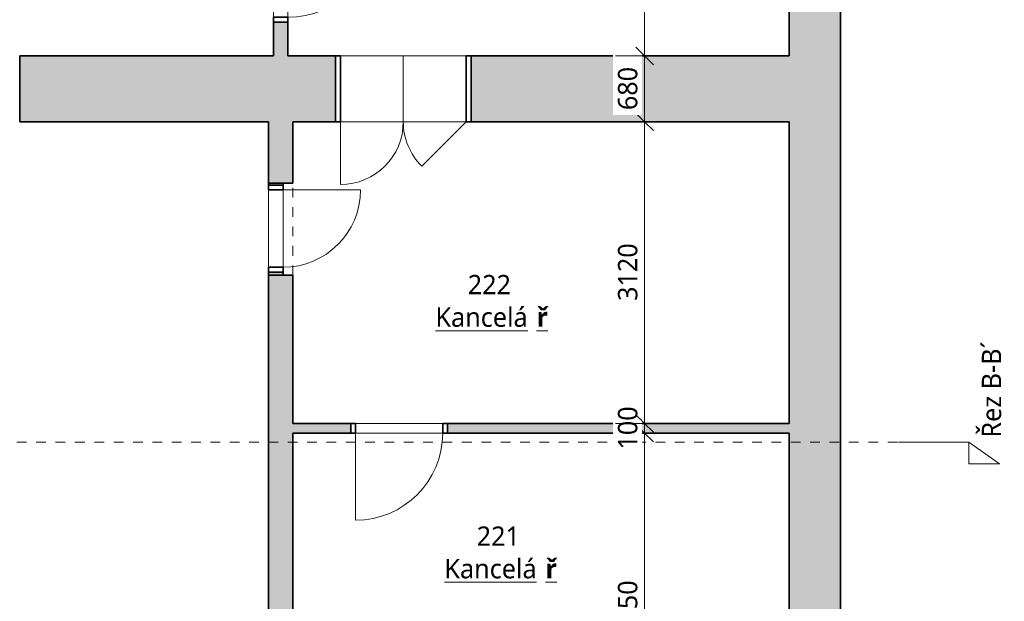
# Model space of a CAD drawing. Header units: metres. Extents: x -2.8 to 41.5, y -4.4 to 31.
# Tile 19 of 22: x 31.3 to 41.5, y 2.7 to 8.8. Entities that reach past the tile are written whole.
import ezdxf

# ---------------------------------------------------------------- set-up
doc = ezdxf.new("R2010")
doc.units = ezdxf.units.M
doc.linetypes.add('AV - Cerch_ 1 tecka 10mm', pattern=[0.018, 0.01, -0.004, 0, -0.004])
doc.linetypes.add('AV - Cerch_ 1 tecka 2mm', pattern=[0.004, 0.002, -0.001, 0, -0.001])
doc.layers.add('AV-KOTY', color=5, linetype='Continuous', lineweight=13, true_color=0x0000ff)
doc.layers.add('AV-MISTNOSTI', color=5, linetype='Continuous', lineweight=5, true_color=0x0000ff)
for name, color, linetype, lineweight in [('AV-KOTY-100', 7, 'Continuous', 5), ('AV-SRAFY', 7, 'Continuous', 35), ('AV-STAVBA', 7, 'Continuous', 18)]:
    doc.layers.add(name, color=color, linetype=linetype, lineweight=lineweight)
doc.styles.add('Trebuchet MS', font='trebuc.ttf', dxfattribs={"height": 0.2})
doc.styles.add('Trebuchet MS_B', font='trebuc.ttf', dxfattribs={"height": 0.2})
doc.dimstyles.new('2_mm_-_O_-_Blue_-_mm_-_zaokrouhlena', dxfattribs={"dimscale": 0.3048, "dimtxt": 0.20619, "dimasz": 0.590551, "dimexe": 0.393701, "dimexo": 0.0625, "dimgap": 0.065617, "dimtad": 1, "dimdec": 0, "dimlfac": 1000, "dimrnd": 10, "dimzin": 0, "dimdsep": 46, "dimtxsty": 'Trebuchet MS', "dimblk1": 'OBLIQUE', "dimblk2": 'OBLIQUE', "dimsah": 1, "dimcen": 0.09, "dimazin": 0, "dimtfac": 1, "dimtdec": 4, "dimtix": 1, "dimtmove": 0, "dimatfit": 3, "dimfxl": 0.984252, "dimfxlon": 1, "dimtvp": 1, "dimtfill": 1, "dimtolj": 1, "dimtzin": 0, "dimarcsym": 2})

# ---------------------------------------------------------------- blocks, each defined once
blk = doc.blocks.new('DO_2-L_Obl__členěné_222 - 1300x2700_zdobné-986832-2NP')
at = {"layer": 'AV-STAVBA'}
for p, q in [((0.65, 0.86), (0.65, 0.21)), ((-0.65, 0.21), (-0.19, 0.67)), ((-0.65, 0.21), (0.65, 0.21)), ((-0.65, -0.47), (-0.65, 0.21)), ((0, 0.21), (0, -0.47)), ((0.65, -0.47), (0.65, 0.21)), ((-0.7, -0.47), (-0.65, -0.47)), ((-0.65, -0.47), (0.65, -0.47)), ((0.65, -0.47), (0.7, -0.47))]:
    blk.add_line(p, q, dxfattribs=at)
at = {"layer": 'AV-STAVBA', "lineweight": 35}
for p, q in [((-0.65, 0.21), (-0.7, 0.21)), ((-0.7, 0.21), (-0.7, -0.47)), ((-0.65, -0.47), (-0.65, 0.21)), ((0.7, 0.21), (0.65, 0.21)), ((0.65, 0.21), (0.65, -0.47)), ((0.7, -0.47), (0.7, 0.21)), ((-0.7, -0.47), (-0.65, -0.47)), ((0.65, -0.47), (0.7, -0.47))]:
    blk.add_line(p, q, dxfattribs=at)
at = {"layer": 'AV-STAVBA', "linetype": 'AV - Cerch_ 1 tecka 2mm'}
for p, q in [((-0.65, 0.21), (0.65, 0.21)), ((-0.7, -0.47), (0.7, -0.47)), ((-0.65, -0.47), (0.65, -0.47))]:
    blk.add_line(p, q, dxfattribs=at)
at = {"layer": 'AV-STAVBA'}
for centre, start, end in [((0.65, 0.21), 90, 180), ((-0.65, 0.21), 360, 45)]:
    blk.add_arc(centre, 0.65, start, end, dxfattribs=at)
blk = doc.blocks.new('DO_1-P_Ocel_ - 900x1970_150-987210-2NP')
at = {"layer": 'AV-STAVBA'}
for p, q in [((-0.45, 0.975), (-0.45, 0.075)), ((-0.45, 0.075), (0.45, 0.075)), ((-0.45, -0.075), (0.45, -0.075))]:
    blk.add_line(p, q, dxfattribs=at)
at = {"layer": 'AV-STAVBA', "linetype": 'AV - Cerch_ 1 tecka 2mm'}
for p, q in [((-0.5, 0.075), (0.5, 0.075)), ((-0.45, 0.075), (0.45, 0.075)), ((-0.5, -0.075), (0.5, -0.075)), ((-0.45, -0.075), (0.45, -0.075))]:
    blk.add_line(p, q, dxfattribs=at)
at = {"layer": 'AV-STAVBA', "lineweight": 35}
for p, q in [((-0.45, 0.075), (-0.5, 0.075)), ((-0.5, 0.075), (-0.5, -0.075)), ((-0.45, -0.075), (-0.45, 0.075)), ((0.5, 0.075), (0.45, 0.075)), ((0.45, 0.075), (0.45, -0.075)), ((0.5, -0.075), (0.5, 0.075)), ((-0.5, -0.075), (-0.45, -0.075)), ((0.45, -0.075), (0.5, -0.075))]:
    blk.add_line(p, q, dxfattribs=at)
at = {"layer": 'AV-STAVBA'}
blk.add_arc((-0.45, 0.075), 0.9, 0, 90, dxfattribs=at)
blk = doc.blocks.new('DO_1-L_Ocel_ - 900x1970_100-993231-2NP')
at = {"layer": 'AV-STAVBA'}
for p, q in [((0.45, 0.95), (0.45, 0.05)), ((-0.45, 0.05), (0.45, 0.05)), ((-0.45, -0.05), (0.45, -0.05))]:
    blk.add_line(p, q, dxfattribs=at)
at = {"layer": 'AV-STAVBA', "linetype": 'AV - Cerch_ 1 tecka 2mm'}
for p, q in [((-0.5, 0.05), (0.5, 0.05)), ((-0.45, 0.05), (0.45, 0.05)), ((-0.5, -0.05), (0.5, -0.05)), ((-0.45, -0.05), (0.45, -0.05))]:
    blk.add_line(p, q, dxfattribs=at)
at = {"layer": 'AV-STAVBA', "lineweight": 35}
for p, q in [((-0.45, 0.05), (-0.5, 0.05)), ((-0.5, 0.05), (-0.5, -0.05)), ((-0.45, -0.05), (-0.45, 0.05)), ((0.5, 0.05), (0.45, 0.05)), ((0.45, 0.05), (0.45, -0.05)), ((0.5, -0.05), (0.5, 0.05)), ((-0.5, -0.05), (-0.45, -0.05)), ((0.45, -0.05), (0.5, -0.05))]:
    blk.add_line(p, q, dxfattribs=at)
at = {"layer": 'AV-STAVBA'}
blk.add_arc((0.45, 0.05), 0.9, 90, 180, dxfattribs=at)
blk = doc.blocks.new('GM_Otvor_obdélníkový - 950x2190-994455-2NP')
at = {"layer": 'AV-STAVBA', "linetype": 'AV - Cerch_ 1 tecka 2mm', "lineweight": 13}
for p, q in [((-0.475, 0.125), (0.475, 0.125)), ((-0.475, -0.125), (0.475, -0.125)), ((-0.475, -0.125), (0.475, -0.125))]:
    blk.add_line(p, q, dxfattribs=at)
blk = doc.blocks.new('DO_1-P_Ocel_ - 800x1970_150-917843-2NP')
at = {"layer": 'AV-STAVBA'}
for p, q in [((-0.4, 0.875), (-0.4, 0.075)), ((-0.4, 0.075), (0.4, 0.075)), ((-0.4, -0.075), (0.4, -0.075))]:
    blk.add_line(p, q, dxfattribs=at)
at = {"layer": 'AV-STAVBA', "linetype": 'AV - Cerch_ 1 tecka 2mm'}
for p, q in [((-0.45, 0.075), (0.45, 0.075)), ((-0.4, 0.075), (0.4, 0.075)), ((-0.45, -0.075), (0.45, -0.075)), ((-0.4, -0.075), (0.4, -0.075))]:
    blk.add_line(p, q, dxfattribs=at)
at = {"layer": 'AV-STAVBA', "lineweight": 35}
for p, q in [((-0.4, 0.075), (-0.45, 0.075)), ((-0.45, 0.075), (-0.45, -0.075)), ((-0.4, -0.075), (-0.4, 0.075)), ((0.45, 0.075), (0.4, 0.075)), ((0.4, 0.075), (0.4, -0.075)), ((0.45, -0.075), (0.45, 0.075)), ((-0.45, -0.075), (-0.4, -0.075)), ((0.4, -0.075), (0.45, -0.075))]:
    blk.add_line(p, q, dxfattribs=at)
at = {"layer": 'AV-STAVBA'}
blk.add_arc((-0.4, 0.075), 0.8, 0, 90, dxfattribs=at)
blk = doc.blocks.new('Section - Vertikální L-45990-2NP')
at = {"layer": 'AV-KOTY', "lineweight": 5}
for p, q in [((-0.00728, 0), (-0.01046, -0.00223)), ((-0.00728, 0), (-0.00728, -0.00223)), ((0, 0), (-0.00728, 0)), ((-0.01046, -0.00223), (-0.00728, -0.00223))]:
    blk.add_line(p, q, dxfattribs=at)
blk = doc.blocks.new('DIMBLOCK117-2NP')
at = {"layer": 'AV-KOTY-100', "color": 5, "true_color": 0x0000ff}
for p, q in [((37.742, 4.478), (37.442, 4.478)), ((37.742, 4.478), (37.652, 4.568)), ((37.742, 0.828), (37.742, 4.478)), ((37.742, 4.478), (37.832, 4.388)), ((37.742, 4.478), (37.862, 4.478)), ((37.742, 0.828), (37.652, 0.918)), ((37.742, 0.828), (37.442, 0.828)), ((37.742, 0.828), (37.832, 0.738)), ((37.742, 0.828), (37.862, 0.828))]:
    blk.add_line(p, q, dxfattribs=at)
at = {"layer": 'AV-KOTY-100', "color": 0, "insert": (37.466, 2.36), "char_height": 0.2, "width": 0.70454, "attachment_point": 1, "rotation": 90, "line_spacing_factor": 1.048425, "style": 'Trebuchet MS', "bg_fill": 3, "box_fill_scale": 1.25, "bg_fill_color": 256, "bg_fill_true_color": 13158600, "bg_fill_transparency": 0}
blk.add_mtext('3650', dxfattribs=at)
blk = doc.blocks.new('_Oblique')
at = {"color": 0, "linetype": 'ByBlock', "lineweight": -2}
blk.add_line((-0.5, -0.5), (0.5, 0.5), dxfattribs=at)
blk = doc.blocks.new('DIMBLOCK118-2NP')
at = {"layer": 'AV-KOTY-100', "color": 5, "true_color": 0x0000ff}
for p, q in [((37.742, 4.578), (37.652, 4.668)), ((37.742, 4.578), (37.442, 4.578)), ((37.742, 4.478), (37.442, 4.478)), ((37.742, 4.478), (37.652, 4.568)), ((37.742, 4.478), (37.742, 4.578)), ((37.742, 4.578), (37.832, 4.488)), ((37.742, 4.578), (37.862, 4.578)), ((37.742, 4.478), (37.832, 4.388)), ((37.742, 4.478), (37.862, 4.478))]:
    blk.add_line(p, q, dxfattribs=at)
at = {"layer": 'AV-KOTY-100', "color": 0, "insert": (37.466, 4.308), "char_height": 0.2, "width": 0.52841, "attachment_point": 1, "rotation": 90, "line_spacing_factor": 1.048425, "style": 'Trebuchet MS', "bg_fill": 3, "box_fill_scale": 1.25, "bg_fill_color": 256, "bg_fill_true_color": 13158600, "bg_fill_transparency": 0}
blk.add_mtext('100', dxfattribs=at)
blk = doc.blocks.new('DIMBLOCK119-2NP')
at = {"layer": 'AV-KOTY-100', "color": 5, "true_color": 0x0000ff}
for p, q in [((37.742, 7.698), (37.652, 7.788)), ((37.742, 7.698), (37.442, 7.698)), ((37.742, 4.578), (37.742, 7.698)), ((37.742, 7.698), (37.832, 7.608)), ((37.742, 7.698), (37.862, 7.698)), ((37.742, 4.578), (37.652, 4.668)), ((37.742, 4.578), (37.442, 4.578)), ((37.742, 4.578), (37.832, 4.488)), ((37.742, 4.578), (37.862, 4.578))]:
    blk.add_line(p, q, dxfattribs=at)
at = {"layer": 'AV-KOTY-100', "color": 0, "insert": (37.466, 5.845), "char_height": 0.2, "width": 0.70454, "attachment_point": 1, "rotation": 90, "line_spacing_factor": 1.048425, "style": 'Trebuchet MS', "bg_fill": 3, "box_fill_scale": 1.25, "bg_fill_color": 256, "bg_fill_true_color": 13158600, "bg_fill_transparency": 0}
blk.add_mtext('3120', dxfattribs=at)
blk = doc.blocks.new('DIMBLOCK120-2NP')
at = {"layer": 'AV-KOTY-100', "color": 5, "true_color": 0x0000ff}
for p, q in [((37.742, 8.378), (37.652, 8.468)), ((37.742, 8.378), (37.442, 8.378)), ((37.742, 7.698), (37.742, 8.378)), ((37.742, 8.378), (37.832, 8.288)), ((37.742, 8.378), (37.862, 8.378)), ((37.742, 7.698), (37.652, 7.788)), ((37.742, 7.698), (37.442, 7.698)), ((37.742, 7.698), (37.832, 7.608)), ((37.742, 7.698), (37.862, 7.698))]:
    blk.add_line(p, q, dxfattribs=at)
at = {"layer": 'AV-KOTY-100', "color": 0, "insert": (37.466, 7.818), "char_height": 0.2, "width": 0.52841, "attachment_point": 1, "rotation": 90, "line_spacing_factor": 1.048425, "style": 'Trebuchet MS', "bg_fill": 3, "box_fill_scale": 1.25, "bg_fill_color": 256, "bg_fill_true_color": 13158600, "bg_fill_transparency": 0}
blk.add_mtext('680', dxfattribs=at)
blk = doc.blocks.new('DIMBLOCK121-2NP')
at = {"layer": 'AV-KOTY-100', "color": 5, "true_color": 0x0000ff}
for p, q in [((37.742, 13.848), (37.442, 13.848)), ((37.742, 13.848), (37.652, 13.938)), ((37.742, 8.378), (37.742, 13.848)), ((37.742, 13.848), (37.832, 13.758)), ((37.742, 13.848), (37.862, 13.848)), ((37.742, 8.378), (37.652, 8.468)), ((37.742, 8.378), (37.442, 8.378)), ((37.742, 8.378), (37.832, 8.288)), ((37.742, 8.378), (37.862, 8.378))]:
    blk.add_line(p, q, dxfattribs=at)
at = {"layer": 'AV-KOTY-100', "color": 0, "insert": (37.466, 10.82), "char_height": 0.2, "width": 0.70454, "attachment_point": 1, "rotation": 90, "line_spacing_factor": 1.048425, "style": 'Trebuchet MS', "bg_fill": 3, "box_fill_scale": 1.25, "bg_fill_color": 256, "bg_fill_true_color": 13158600, "bg_fill_transparency": 0}
blk.add_mtext('5470', dxfattribs=at)

msp = doc.modelspace()

# ---------------------------------------------------------------- hatches: boundary and pattern name
at = {"layer": 'AV-SRAFY', "lineweight": 18}
msp.add_hatch(color=256, dxfattribs=at).paths.add_polyline_path([(39.689, 0.8282), (39.7648, 0.8282), (39.7648, 14.7482), (39.2348, 14.7482), (39.2348, 0.8282)])
h = msp.add_hatch(color=256, dxfattribs=at)
h.paths.add_polyline_path([(34.0548, 8.3782), (34.0548, 8.7282), (33.9048, 8.7282), (33.9048, 8.3782)])
h.paths.add_polyline_path([(33.9048, 9.7282), (34.0548, 9.7282), (34.0548, 13.8482), (33.9048, 13.8482), (33.9048, 10.0382)])
h = msp.add_hatch(color=256, dxfattribs=at)
h.paths.add_polyline_path([(36.2279, 7.6982), (39.2348, 7.6982), (39.2348, 8.3782), (35.9474, 8.3782), (35.9474, 7.6982)])
h.paths.add_polyline_path([(34.5474, 7.6982), (34.5474, 8.3782), (31.2824, 8.3782), (31.2824, 7.6982), (34.1048, 7.6982)])
h.paths.add_polyline_path([(18.0686, 7.6982), (18.0686, 7.8732), (18.7186, 7.8732), (18.7186, 7.6982), (19.0448, 7.6982), (19.0448, 8.3782), (17.7648, 8.3782), (17.7648, 7.6982)])
h.paths.add_polyline_path([(22.1148, 7.6982), (22.9848, 7.6982), (22.9848, 8.3782), (20.4448, 8.3782), (20.4448, 7.6982)])
h.paths.add_polyline_path([(24.2848, 7.6982), (29.9324, 7.6982), (29.9324, 8.3782), (24.2848, 8.3782)])
h = msp.add_hatch(color=256, dxfattribs=at)
h.paths.add_polyline_path([(33.9791, 0.8282), (34.1048, 0.8282), (34.1048, 1.5734), (33.8548, 1.5734), (33.8548, 1.1582), (33.9791, 1.1582), (33.9791, 1.0522)])
h.paths.add_polyline_path([(33.8548, 2.5234), (34.1048, 2.5234), (34.1048, 6.1132), (33.8548, 6.1132), (33.8548, 4.3831)])
h.paths.add_polyline_path([(33.8548, 7.0632), (34.1048, 7.0632), (34.1048, 7.6982), (33.8548, 7.6982)])
h = msp.add_hatch(color=256, dxfattribs=at)
h.paths.add_polyline_path([(33.8548, 6.1132), (34.0048, 6.1132), (34.0048, 6.1432), (33.8548, 6.1432)])
h.paths.add_polyline_path([(34.0048, 7.0432), (34.0048, 7.0632), (33.8548, 7.0632), (33.8548, 7.0432)])
h = msp.add_hatch(color=256, dxfattribs=at)
h.paths.add_polyline_path([(34.7048, 4.4782), (34.7048, 4.5782), (34.1048, 4.5782), (34.1048, 4.4782)])
h.paths.add_polyline_path([(39.2348, 4.4782), (39.2348, 4.5782), (35.7048, 4.5782), (35.7048, 4.4782), (36.2279, 4.4782)])

# ---------------------------------------------------------------- linework, layer by layer
at = {"layer": 'AV-KOTY', "linetype": 'AV - Cerch_ 1 tecka 10mm', "lineweight": 5}
msp.add_line((-1.746, 4.3854), (40.3649, 4.3854), dxfattribs=at)
at = {"layer": 'AV-STAVBA', "lineweight": 35}
for p, q in [((39.7648, 0.3282), (39.7648, 14.7482)), ((39.2348, 13.8482), (39.2348, 8.3782)), ((34.0548, 8.7282), (33.9048, 8.7282)), ((33.9048, 8.7282), (33.9048, 8.3782)), ((34.0548, 8.3782), (34.0548, 8.7282)), ((33.9048, 8.3782), (31.2824, 8.3782)), ((31.2824, 8.3782), (31.2824, 7.6982)), ((34.5474, 8.3782), (34.0548, 8.3782)), ((34.5474, 7.6982), (34.5474, 8.3782)), ((39.2348, 8.3782), (35.9474, 8.3782)), ((35.9474, 8.3782), (35.9474, 7.6982)), ((31.2824, 7.6982), (33.8548, 7.6982)), ((33.8548, 7.6982), (33.8548, 7.0432)), ((34.1048, 7.6982), (34.5474, 7.6982)), ((34.1048, 7.0632), (34.1048, 7.6982)), ((35.9474, 7.6982), (39.2348, 7.6982)), ((39.2348, 7.6982), (39.2348, 4.5782)), ((34.1048, 7.0632), (33.8548, 7.0632)), ((33.8548, 7.0432), (34.0048, 7.0432)), ((34.0048, 7.0432), (34.0048, 7.0632)), ((33.8548, 6.1432), (33.8548, 2.5034)), ((34.0048, 6.1432), (33.8548, 6.1432)), ((33.8548, 6.1132), (34.1048, 6.1132)), ((34.0048, 6.1132), (34.0048, 6.1432)), ((34.1048, 4.5782), (34.1048, 6.1132)), ((34.7048, 4.5782), (34.1048, 4.5782)), ((34.1048, 2.5234), (34.1048, 4.4782)), ((34.1048, 4.4782), (34.7048, 4.4782)), ((34.7048, 4.4782), (34.7048, 4.5782)), ((39.2348, 4.5782), (35.7048, 4.5782)), ((35.7048, 4.5782), (35.7048, 4.4782)), ((35.7048, 4.4782), (39.2348, 4.4782)), ((39.2348, 4.4782), (39.2348, 0.8282))]:
    msp.add_line(p, q, dxfattribs=at)
at = {"layer": 'AV-STAVBA'}
for p, q in [((35.8974, 7.6982), (34.5974, 7.6982)), ((33.8548, 6.1932), (33.8548, 6.9932)), ((34.0048, 6.9932), (34.0048, 6.1932)), ((34.7548, 4.5782), (35.6548, 4.5782)), ((35.6548, 4.4782), (34.7548, 4.4782))]:
    msp.add_line(p, q, dxfattribs=at)

# ---------------------------------------------------------------- block references
at = {"layer": 'AV-KOTY', "lineweight": 5, "extrusion": (0, 0, -1), "xscale": 99.99999999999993, "yscale": 99.99999999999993, "zscale": 99.99999999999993}
msp.add_blockref('Section - Vertikální L-45990-2NP', (-40.3649, 4.3854), dxfattribs=at)
at = {"layer": 'AV-STAVBA'}
for name, p, rotation in [('DO_1-P_Ocel_ - 900x1970_150-987210-2NP', (33.9798, 9.2282), 269.9999999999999), ('DO_2-L_Obl__členěné_222 - 1300x2700_zdobné-986832-2NP', (35.2474, 7.9082), 180), ('GM_Otvor_obdélníkový - 950x2190-994455-2NP', (33.9798, 6.5882), 90), ('DO_1-P_Ocel_ - 800x1970_150-917843-2NP', (33.9298, 6.5932), 270), ('DO_1-L_Ocel_ - 900x1970_100-993231-2NP', (35.2048, 4.5282), 180)]:
    msp.add_blockref(name, p, dxfattribs=dict(at, rotation=rotation))

# ---------------------------------------------------------------- texts
at = {"layer": 'AV-KOTY', "lineweight": 5, "insert": (41.2266, 4.432), "char_height": 0.2, "width": 1.346835, "attachment_point": 1, "rotation": 90, "style": 'Trebuchet MS'}
msp.add_mtext('Řez B-B´', dxfattribs=at)
at = {"layer": 'AV-MISTNOSTI', "char_height": 0.2, "attachment_point": 1, "style": 'Trebuchet MS_B'}
for s, insert, width in [('222', (35.9134, 6.1139), 0.601266), ('\\LKancelá', (35.5794, 5.7777), 1.266666), ('\\L\\fTrebuchet MS|b1|i0|c238|p34|;\\Lř', (36.6245, 5.7777), 0.144304), ('221', (36.0059, 3.5132), 0.601266), ('\\LKancelá', (35.6719, 3.1769), 1.266666), ('\\L\\fTrebuchet MS|b1|i0|c238|p34|;\\Lř', (36.717, 3.1769), 0.144304)]:
    msp.add_mtext(s, dxfattribs=dict(at, insert=insert, width=width))

# ---------------------------------------------------------------- next in the draw order: dimensions: what is measured, and where the dimension line sits
at = {"layer": 'AV-KOTY', "lineweight": 5}
dim = msp.add_linear_dim(base=(37.7423, 4.4782), p1=(37.4423, 0.8282), p2=(37.4423, 4.4782), angle=90, dimstyle='2_mm_-_O_-_Blue_-_mm_-_zaokrouhlena', override={"dimpost": '<>', "dimfxl": 3.65}, dxfattribs=at)
dim.commit()
dim.dimension.update_dxf_attribs({"geometry": 'DIMBLOCK117-2NP', "text_midpoint": (37.6202, 2.6532)})

# ---------------------------------------------------------------- next in the draw order: dimensions: what is measured, and where the dimension line sits
dim = msp.add_linear_dim(base=(37.7423, 4.5782), p1=(37.4423, 4.4782), p2=(37.4423, 4.5782), angle=90, dimstyle='2_mm_-_O_-_Blue_-_mm_-_zaokrouhlena', override={"dimpost": '<>', "dimfxl": 0.1}, dxfattribs=at)
dim.commit()
dim.dimension.update_dxf_attribs({"geometry": 'DIMBLOCK118-2NP', "text_midpoint": (37.6206, 4.5282)})

# ---------------------------------------------------------------- next in the draw order: dimensions: what is measured, and where the dimension line sits
dim = msp.add_linear_dim(base=(37.7423, 7.6982), p1=(37.4423, 4.5782), p2=(37.4423, 7.6982), angle=90, dimstyle='2_mm_-_O_-_Blue_-_mm_-_zaokrouhlena', override={"dimpost": '<>', "dimfxl": 3.12}, dxfattribs=at)
dim.commit()
dim.dimension.update_dxf_attribs({"geometry": 'DIMBLOCK119-2NP', "text_midpoint": (37.6206, 6.1382)})

# ---------------------------------------------------------------- next in the draw order: dimensions: what is measured, and where the dimension line sits
dim = msp.add_linear_dim(base=(37.7423, 8.3782), p1=(37.4423, 7.6982), p2=(37.4423, 8.3782), angle=90, dimstyle='2_mm_-_O_-_Blue_-_mm_-_zaokrouhlena', override={"dimpost": '<>', "dimfxl": 0.68}, dxfattribs=at)
dim.commit()
dim.dimension.update_dxf_attribs({"geometry": 'DIMBLOCK120-2NP', "text_midpoint": (37.6202, 8.0382)})

# ---------------------------------------------------------------- next in the draw order: dimensions: what is measured, and where the dimension line sits
dim = msp.add_linear_dim(base=(37.7423, 13.8482), p1=(37.4423, 8.3782), p2=(37.4423, 13.8482), angle=90, dimstyle='2_mm_-_O_-_Blue_-_mm_-_zaokrouhlena', override={"dimpost": '<>', "dimfxl": 5.47}, dxfattribs=at)
dim.commit()
dim.dimension.update_dxf_attribs({"geometry": 'DIMBLOCK121-2NP', "text_midpoint": (37.6206, 11.1132)})

doc.saveas('drawing.dxf')
